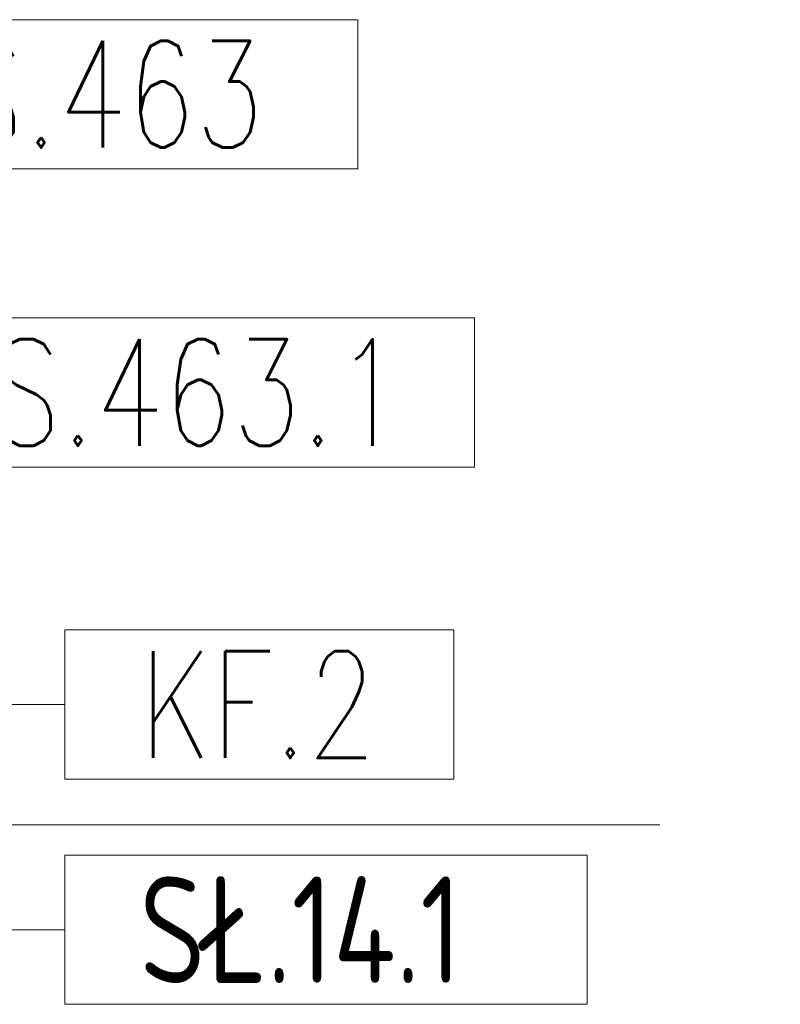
# Model space of a CAD drawing. Header units: millimetres. Extents: x 6807 to 7919, y 15387 to 15883.
# Tile 19 of 120: x 6995 to 7009, y 15584 to 15602. Entities that reach past the tile are written whole.
import ezdxf

# ---------------------------------------------------------------- set-up
doc = ezdxf.new("R2010")
doc.units = ezdxf.units.MM
doc.header["$LTSCALE"] = 10
doc.linetypes.add('MITTE', pattern=[2, 1.25, -0.25, 0.25, -0.25])
doc.layers.add('PS_Object', color=30, linetype='Continuous', lineweight=13)
doc.layers.add('PS_Pos', color=1, linetype='Continuous', lineweight=15)
doc.styles.add('simplex', font='simplex.shx', dxfattribs={"width": 0.75})

# ---------------------------------------------------------------- blocks, each defined once
blk = doc.blocks.new('*X220')
at = {"color": 1}
for p, q in [((7001.166, 15608.081, -0.807), (6990.866, 15608.081, -0.807)), ((6990.866, 15608.081, -0.807), (6990.866, 15605.281, -0.807)), ((7001.166, 15605.281, -0.807), (7001.166, 15608.081, -0.807)), ((6985.922, 15605.72, -0.807), (6988.366, 15606.681, -0.807)), ((6988.366, 15606.681, -0.807), (6990.866, 15606.681, -0.807)), ((6990.866, 15605.281, -0.807), (7001.166, 15605.281, -0.807))]:
    blk.add_line(p, q, dxfattribs=at)
at = {"color": 30, "style": 'simplex', "width": 0.75}
blk.add_text('RS.463', height=2, dxfattribs=at).set_placement((6992.266, 15605.681, -0.807))
blk = doc.blocks.new('*X221')
at = {"color": 1}
for p, q in [((7003.359, 15602.484, -0.807), (6991.559, 15602.484, -0.807)), ((6991.559, 15602.484, -0.807), (6991.559, 15599.684, -0.807)), ((7003.359, 15599.684, -0.807), (7003.359, 15602.484, -0.807)), ((6985.922, 15595.22, -0.807), (6989.059, 15601.084, -0.807)), ((6989.059, 15601.084, -0.807), (6991.559, 15601.084, -0.807)), ((6991.559, 15599.684, -0.807), (7003.359, 15599.684, -0.807))]:
    blk.add_line(p, q, dxfattribs=at)
at = {"color": 30, "style": 'simplex', "width": 0.75}
blk.add_text('RS.463.1', height=2, dxfattribs=at).set_placement((6992.959, 15600.084, -0.807))
blk = doc.blocks.new('*X222')
at = {"color": 1}
for p, q in [((6986.622, 15592.97, -0.807), (6993.172, 15590.999, -0.807)), ((7005.472, 15592.399, -0.807), (6995.672, 15592.399, -0.807)), ((6995.672, 15592.399, -0.807), (6995.672, 15589.599, -0.807)), ((7005.472, 15589.599, -0.807), (7005.472, 15592.399, -0.807)), ((6993.172, 15590.999, -0.807), (6995.672, 15590.999, -0.807)), ((6995.672, 15589.599, -0.807), (7005.472, 15589.599, -0.807))]:
    blk.add_line(p, q, dxfattribs=at)
at = {"color": 30, "style": 'simplex', "width": 0.75}
blk.add_text('SŁ.14.1', height=2, dxfattribs=at).set_placement((6997.072, 15589.999, -0.807))
blk = doc.blocks.new('*X223')
at = {"color": 1}
for p, q in [((7002.972, 15596.625, -0.807), (6995.672, 15596.625, -0.807)), ((6995.672, 15596.625, -0.807), (6995.672, 15593.825, -0.807)), ((7002.972, 15593.825, -0.807), (7002.972, 15596.625, -0.807)), ((6987.022, 15593.37, -0.807), (6993.172, 15595.225, -0.807)), ((6993.172, 15595.225, -0.807), (6995.672, 15595.225, -0.807)), ((6995.672, 15593.825, -0.807), (7002.972, 15593.825, -0.807))]:
    blk.add_line(p, q, dxfattribs=at)
at = {"color": 30, "style": 'simplex', "width": 0.75}
blk.add_text('KF.2', height=2, dxfattribs=at).set_placement((6997.072, 15594.225, -0.807))

msp = doc.modelspace()

# ---------------------------------------------------------------- linework, layer by layer
at = {"layer": 'PS_Object', "color": 5, "linetype": 'MITTE'}
msp.add_line((6854.332, 15586.942, -0.807), (7681.096, 15586.942, -0.807), dxfattribs=at)

# ---------------------------------------------------------------- block references
at = {"layer": 'PS_Pos'}
for name in ['*X220', '*X221', '*X223', '*X222']:
    msp.add_blockref(name, (0, -6.028), dxfattribs=at)

doc.saveas('drawing.dxf')
